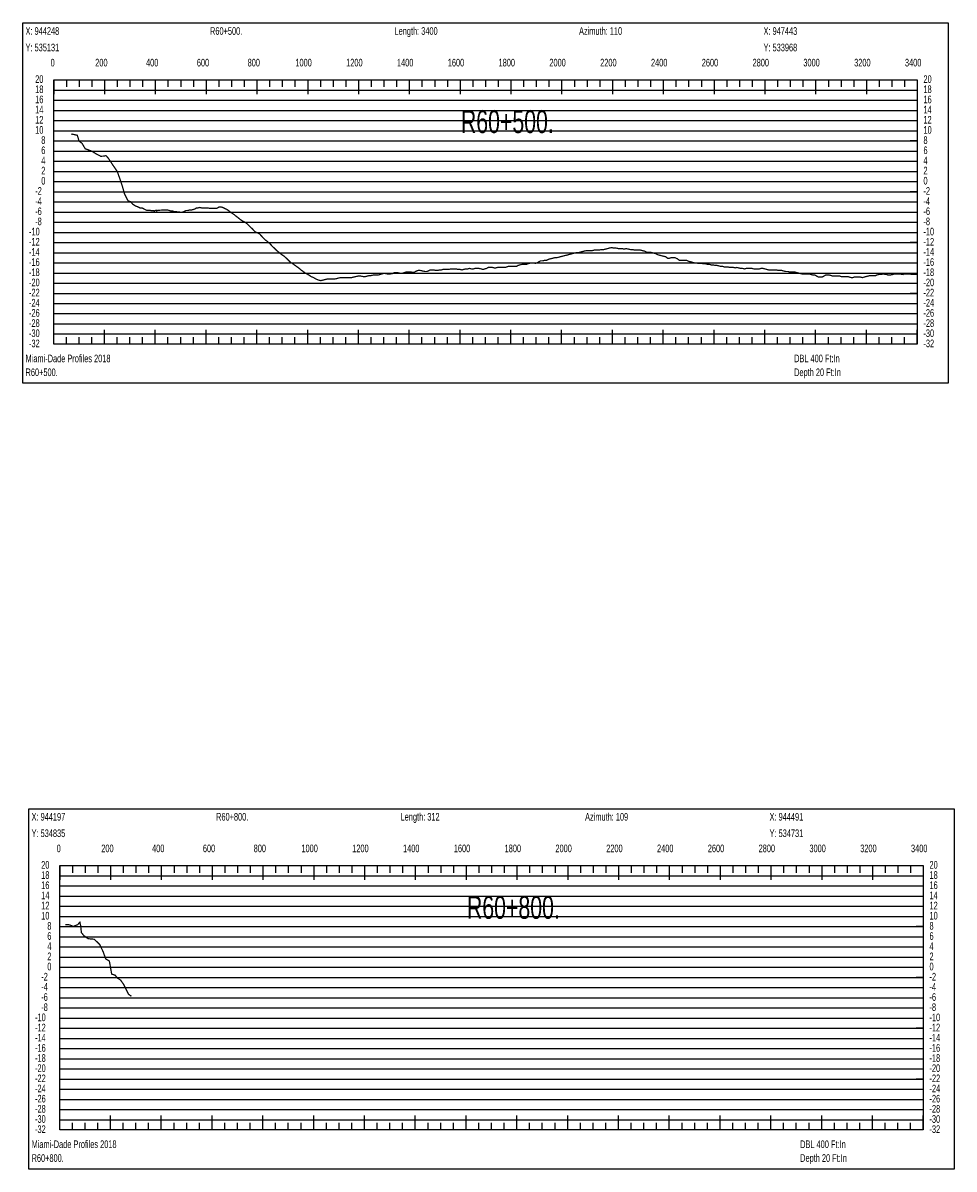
# Model space of a CAD drawing. Header units: inches. Extents: x 471865 to 538526, y 1054316 to 1102451.
# Tile 41 of 131: x 502728 to 506394, y 1067552 to 1072062. Entities that reach past the tile are written whole.
import ezdxf

# ---------------------------------------------------------------- set-up
doc = ezdxf.new("R2010")
doc.units = ezdxf.units.IN
doc.header["$MEASUREMENT"] = 0
for name, color, linetype in [('LABELS', 7, 'Continuous'), ('X_Gr1', 7, 'Continuous'), ('XSECTION', 7, 'Continuous')]:
    doc.layers.add(name, color=color, linetype=linetype)
doc.styles.get("Standard").update_dxf_attribs({"font": 'arial.ttf'})

msp = doc.modelspace()

# ---------------------------------------------------------------- linework, layer by layer
at = {"layer": 'X_Gr1', "color": 6, "linetype": 'Continuous', "lineweight": 18, "true_color": 0xff00ff, "transparency": 33554687, "const_width": 5}
for points in [[(502918.4, 1071625.4), (502918.4, 1071625.4), (502918.5, 1071625.3), (502942.4, 1071620), (502949.1, 1071598.1), (502949.1, 1071597), (502960.9, 1071588.5), (502973.7, 1071566.6), (502989.6, 1071561.1), (503000.8, 1071556.6), (503015.2, 1071547.5), (503034.5, 1071537.5), (503043.5, 1071537.7), (503055.7, 1071539.6), (503064.8, 1071529.3), (503081.2, 1071504.5), (503090.1, 1071491.5), (503100.1, 1071476.9), (503106.6, 1071458.2), (503118.9, 1071422.7), (503127.8, 1071390.7), (503135.2, 1071375.4), (503142.3, 1071362), (503152.9, 1071358.4), (503160.6, 1071348.8), (503172.4, 1071341.2), (503180.9, 1071338.3), (503189.1, 1071334), (503197.5, 1071333.9), (503205.4, 1071329.8), (503215.2, 1071324.6), (503225, 1071325.1), (503233.6, 1071323.5), (503239.9, 1071323.3), (503243.8, 1071323.7), (503245.6, 1071321.5), (503249, 1071324), (503254.1, 1071324.3), (503255.2, 1071322.2), (503259.3, 1071324.6), (503264.5, 1071324.9), (503269.7, 1071325.2), (503274.9, 1071325.5), (503280.1, 1071325.7), (503284.9, 1071326), (503290.8, 1071326), (503297.6, 1071326), (503304.5, 1071324), (503311.3, 1071322), (503317.4, 1071322), (503323.4, 1071320), (503330.1, 1071320), (503337.4, 1071318), (503344.8, 1071318), (503351.6, 1071316), (503357.5, 1071318), (503363.4, 1071320), (503369.8, 1071324), (503377, 1071324), (503384.9, 1071326), (503392.5, 1071326), (503399.5, 1071328), (503405.4, 1071330), (503411.2, 1071334), (503417.6, 1071334), (503424.7, 1071336), (503432.2, 1071334), (503437.3, 1071334), (503443.6, 1071334), (503449.8, 1071334), (503456.6, 1071334), (503464.8, 1071332), (503473.3, 1071332), (503481.5, 1071332), (503488.8, 1071332), (503494.9, 1071334), (503500.9, 1071338), (503507.4, 1071338), (503514.7, 1071336), (503522.9, 1071332), (503531.4, 1071328), (503540, 1071322), (503547.4, 1071316), (503553.6, 1071312), (503559.7, 1071308), (503566.7, 1071302), (503575.2, 1071296), (503584.5, 1071288), (503594, 1071282), (503602.9, 1071278), (503610.5, 1071272), (503614, 1071268.7), (503620.4, 1071262.5), (503626.8, 1071256.2), (503633.2, 1071250), (503642.5, 1071240), (503651.4, 1071236), (503659.7, 1071232), (503667.2, 1071224), (503674.6, 1071216), (503682.6, 1071208), (503691.1, 1071202), (503700.3, 1071194), (503709.3, 1071184), (503717.8, 1071176), (503725.7, 1071168), (503732.8, 1071162), (503740, 1071156), (503747.9, 1071150), (503756.7, 1071144), (503765.7, 1071136), (503774, 1071128), (503781.6, 1071120), (503788.9, 1071116), (503796.8, 1071110), (503805.4, 1071104), (503814, 1071098), (503823, 1071090), (503831.7, 1071084), (503839.7, 1071078), (503846.9, 1071074), (503854.2, 1071070), (503862.9, 1071064), (503872.7, 1071060), (503882.7, 1071054), (503892.4, 1071050), (503901.1, 1071048), (503909.1, 1071050), (503917, 1071052), (503925.5, 1071054), (503934.9, 1071054), (503944.8, 1071054), (503954.5, 1071054), (503963.1, 1071056), (503970.8, 1071058), (503978.6, 1071060), (503987.1, 1071060), (503996.2, 1071060), (504005.2, 1071060), (504014, 1071060), (504022.5, 1071060), (504030.6, 1071062), (504039.1, 1071064), (504048.1, 1071066), (504057.9, 1071066), (504067.8, 1071064), (504076.7, 1071064), (504084.6, 1071066), (504091.9, 1071068), (504099.7, 1071068), (504108.3, 1071070), (504117.6, 1071070), (504126.6, 1071070), (504134, 1071072), (504140.4, 1071074), (504147.4, 1071076), (504155.7, 1071076), (504164.6, 1071074), (504172.5, 1071074), (504184.4, 1071076), (504191.3, 1071080), (504200.2, 1071080), (504209.7, 1071078), (504218.2, 1071076), (504225.1, 1071078), (504231.1, 1071080), (504238.3, 1071082), (504246.9, 1071082), (504255.9, 1071082), (504264.1, 1071080), (504271.1, 1071082), (504277.8, 1071086), (504284.8, 1071088), (504292.8, 1071088), (504301.8, 1071086), (504310.6, 1071084), (504318.1, 1071084), (504324.5, 1071086), (504331, 1071090), (504338, 1071090), (504345.7, 1071090), (504353.9, 1071088), (504361.5, 1071088), (504368.3, 1071090), (504375, 1071090), (504382, 1071092), (504389.8, 1071092), (504397.6, 1071092), (504405, 1071092), (504412.3, 1071094), (504419.2, 1071094), (504426.3, 1071094), (504434, 1071094), (504442.2, 1071092), (504450.1, 1071092), (504456.9, 1071090), (504463.4, 1071092), (504470.5, 1071094), (504478.7, 1071094), (504487, 1071096), (504494.5, 1071094), (504501.3, 1071094), (504507.9, 1071096), (504515.4, 1071096), (504524.1, 1071096), (504532.7, 1071094), (504540.2, 1071092), (504546.6, 1071094), (504553.3, 1071096), (504560.8, 1071100), (504568.8, 1071100), (504576.8, 1071100), (504583.8, 1071098), (504590.1, 1071098), (504596.7, 1071100), (504604.1, 1071100), (504612.1, 1071100), (504620, 1071100), (504627, 1071100), (504633.2, 1071102), (504639.9, 1071104), (504648.3, 1071104), (504657.2, 1071104), (504665, 1071104), (504671.6, 1071104), (504678.1, 1071108), (504685.5, 1071110), (504693.4, 1071112), (504701.3, 1071112), (504711.6, 1071112), (504714.8, 1071114), (504721.5, 1071116), (504729.3, 1071118), (504737.6, 1071118), (504745.6, 1071116), (504752.7, 1071118), (504759.4, 1071122), (504766.9, 1071126), (504775, 1071126), (504782.9, 1071128), (504790.2, 1071128), (504797.6, 1071132), (504805.4, 1071134), (504813.4, 1071136), (504821.4, 1071138), (504829.2, 1071138), (504837.1, 1071140), (504844.7, 1071142), (504852, 1071144), (504859.8, 1071146), (504867.9, 1071148), (504875.9, 1071150), (504883.2, 1071152), (504890.4, 1071154), (504898.3, 1071156), (504906.5, 1071158), (504914.7, 1071158), (504922.3, 1071160), (504930, 1071162), (504938, 1071164), (504946.5, 1071166), (504954.8, 1071166), (504962.5, 1071166), (504969.8, 1071166), (504977.5, 1071168), (504986, 1071168), (504995.4, 1071168), (505005, 1071170), (505014.1, 1071170), (505022.2, 1071172), (505029.6, 1071174), (505037.1, 1071176), (505045.5, 1071178), (505054.5, 1071176), (505063.9, 1071176), (505072.7, 1071174), (505080.7, 1071174), (505087.9, 1071174), (505095.3, 1071172), (505103.5, 1071174), (505112.5, 1071172), (505121.4, 1071170), (505129.6, 1071170), (505136.9, 1071168), (505144.2, 1071168), (505151.8, 1071168), (505159.9, 1071168), (505168.2, 1071166), (505176.3, 1071164), (505183.8, 1071160), (505190.4, 1071160), (505197.2, 1071160), (505204.8, 1071158), (505212.9, 1071156), (505220.6, 1071154), (505227.6, 1071150), (505234.5, 1071148), (505242.1, 1071146), (505250.3, 1071144), (505258.9, 1071142), (505266.7, 1071136), (505273.4, 1071136), (505279.7, 1071138), (505287.1, 1071138), (505295.9, 1071138), (505304.7, 1071134), (505312.5, 1071128), (505319.4, 1071128), (505326.4, 1071128), (505333.7, 1071128), (505341.3, 1071128), (505349.1, 1071124), (505356.9, 1071122), (505364.6, 1071120), (505372.2, 1071118), (505379.5, 1071118), (505386.6, 1071116), (505393.7, 1071116), (505401.1, 1071116), (505408.7, 1071114), (505416.3, 1071114), (505423.7, 1071112), (505430.8, 1071112), (505438.1, 1071110), (505445.5, 1071110), (505452.8, 1071108), (505460.3, 1071108), (505467.9, 1071106), (505475.5, 1071104), (505482.8, 1071104), (505489.8, 1071102), (505496.5, 1071102), (505503.4, 1071102), (505511, 1071100), (505518.7, 1071100), (505526, 1071100), (505532.6, 1071098), (505539.1, 1071100), (505546.3, 1071098), (505554.1, 1071096), (505561.7, 1071096), (505568.9, 1071094), (505576, 1071096), (505583, 1071096), (505590.4, 1071096), (505598.5, 1071096), (505606.4, 1071094), (505613.6, 1071094), (505620.5, 1071094), (505627.1, 1071094), (505634.2, 1071096), (505642, 1071096), (505649.9, 1071094), (505657.2, 1071092), (505664.2, 1071090), (505671.7, 1071090), (505679.7, 1071090), (505687.2, 1071090), (505694.3, 1071090), (505704.8, 1071088), (505708.4, 1071088), (505715.9, 1071088), (505723.5, 1071086), (505730.8, 1071084), (505741.4, 1071084), (505745.2, 1071082), (505752.8, 1071082), (505760.1, 1071082), (505766.8, 1071082), (505773.7, 1071080), (505781.2, 1071078), (505789.2, 1071076), (505796.5, 1071074), (505803.3, 1071074), (505810.3, 1071074), (505817.6, 1071074), (505824.9, 1071074), (505831.9, 1071072), (505839, 1071070), (505846.2, 1071070), (505853.2, 1071066), (505860.2, 1071062), (505867.5, 1071062), (505875, 1071062), (505882.2, 1071066), (505889, 1071070), (505895.7, 1071070), (505902.7, 1071070), (505910.2, 1071068), (505917.4, 1071066), (505923.9, 1071066), (505930.4, 1071066), (505936.9, 1071066), (505943.8, 1071066), (505950.4, 1071064), (505956.5, 1071064), (505962.3, 1071064), (505968.4, 1071064), (505975.3, 1071064), (505982.3, 1071062), (505988.9, 1071060), (505995.2, 1071060), (506001.6, 1071062), (506025, 1071062), (506033.1, 1071060), (506040.6, 1071062), (506048.1, 1071064), (506056, 1071066), (506064.6, 1071068), (506073.8, 1071068), (506086.4, 1071068), (506090.1, 1071070), (506097.3, 1071072), (506105.5, 1071072), (506115.1, 1071074), (506129.4, 1071072), (506133.8, 1071070), (506141.6, 1071070), (506153.1, 1071072), (506157.1, 1071074), (506169, 1071074), (506173.2, 1071074), (506181.5, 1071074), (506193.4, 1071072), (506197.2, 1071074), (506208.5, 1071074), (506212.5, 1071074), (506220.5, 1071074), (506228.1, 1071072), (506235.3, 1071072), (506245.5, 1071072), (506249.1, 1071072)], [(502895.4, 1068513.8), (502895.4, 1068513.8), (502911.3, 1068513.2), (502926.8, 1068507), (502944.1, 1068513.9), (502952.6, 1068523.8), (502955.3, 1068511), (502958.6, 1068482.6), (502968.7, 1068470.1), (502985.2, 1068458.6), (503009.4, 1068456.4), (503030.7, 1068435.5), (503045, 1068405.4), (503054, 1068379.5), (503068.7, 1068370.6), (503077.7, 1068319.4), (503090.8, 1068315.4), (503101, 1068303.4), (503113.1, 1068295.5), (503124.7, 1068278.7), (503133.6, 1068260.9), (503143.7, 1068240.7), (503151.1, 1068234.9), (503155.6, 1068232.5)]]:
    msp.add_lwpolyline(points, dxfattribs=at)
at = {"layer": 'XSECTION', "color": 18, "linetype": 'Continuous', "true_color": 0x000000}
for points in [[(502728.2, 1072062), (506370.6, 1072062), (506370.6, 1070644), (502728.2, 1070644), (502728.2, 1072062)], [(502849.4, 1071838), (506249.4, 1071838), (506249.4, 1070798), (502849.4, 1070798), (502849.4, 1071838)], [(502849.4, 1071838), (502849.4, 1071781.6)], [(502849.4, 1071838), (502849.4, 1071781.6)], [(502849.4, 1071838), (502849.4, 1071810)], [(502849.4, 1071838), (502849.4, 1071810)], [(502899.4, 1071838), (502899.4, 1071810)], [(502949.4, 1071838), (502949.4, 1071810)], [(502999.4, 1071838), (502999.4, 1071810)], [(503049.4, 1071838), (503049.4, 1071781.6)], [(503049.4, 1071838), (503049.4, 1071810)], [(503099.4, 1071838), (503099.4, 1071810)], [(503149.4, 1071838), (503149.4, 1071810)], [(503199.4, 1071838), (503199.4, 1071810)], [(503249.4, 1071838), (503249.4, 1071781.6)], [(503249.4, 1071838), (503249.4, 1071810)], [(503299.4, 1071838), (503299.4, 1071810)], [(503349.4, 1071838), (503349.4, 1071810)], [(503399.4, 1071838), (503399.4, 1071810)], [(503449.4, 1071838), (503449.4, 1071781.6)], [(503449.4, 1071838), (503449.4, 1071810)], [(503499.4, 1071838), (503499.4, 1071810)], [(503549.4, 1071838), (503549.4, 1071810)], [(503599.4, 1071838), (503599.4, 1071810)], [(503649.4, 1071838), (503649.4, 1071781.6)], [(503649.4, 1071838), (503649.4, 1071810)], [(503699.4, 1071838), (503699.4, 1071810)], [(503749.4, 1071838), (503749.4, 1071810)], [(503799.4, 1071838), (503799.4, 1071810)], [(503849.4, 1071838), (503849.4, 1071781.6)], [(503849.4, 1071838), (503849.4, 1071810)], [(503899.4, 1071838), (503899.4, 1071810)], [(503949.4, 1071838), (503949.4, 1071810)], [(503999.4, 1071838), (503999.4, 1071810)], [(504049.4, 1071838), (504049.4, 1071781.6)], [(504049.4, 1071838), (504049.4, 1071810)], [(504099.4, 1071838), (504099.4, 1071810)], [(504149.4, 1071838), (504149.4, 1071810)], [(504199.4, 1071838), (504199.4, 1071810)], [(504249.4, 1071838), (504249.4, 1071781.6)], [(504249.4, 1071838), (504249.4, 1071810)], [(504299.4, 1071838), (504299.4, 1071810)], [(504349.4, 1071838), (504349.4, 1071810)], [(504399.4, 1071838), (504399.4, 1071810)], [(504449.4, 1071838), (504449.4, 1071781.6)], [(504449.4, 1071838), (504449.4, 1071810)], [(504499.4, 1071838), (504499.4, 1071810)], [(504549.4, 1071838), (504549.4, 1071810)], [(504599.4, 1071838), (504599.4, 1071810)], [(504649.4, 1071838), (504649.4, 1071781.6)], [(504649.4, 1071838), (504649.4, 1071810)], [(504699.4, 1071838), (504699.4, 1071810)], [(504749.4, 1071838), (504749.4, 1071810)], [(504799.4, 1071838), (504799.4, 1071810)], [(504849.4, 1071838), (504849.4, 1071781.6)], [(504849.4, 1071838), (504849.4, 1071810)], [(504899.4, 1071838), (504899.4, 1071810)], [(504949.4, 1071838), (504949.4, 1071810)], [(504999.4, 1071838), (504999.4, 1071810)], [(505049.4, 1071838), (505049.4, 1071781.6)], [(505049.4, 1071838), (505049.4, 1071810)], [(505099.4, 1071838), (505099.4, 1071810)], [(505149.4, 1071838), (505149.4, 1071810)], [(505199.4, 1071838), (505199.4, 1071810)], [(505249.4, 1071838), (505249.4, 1071781.6)], [(505249.4, 1071838), (505249.4, 1071810)], [(505299.4, 1071838), (505299.4, 1071810)], [(505349.4, 1071838), (505349.4, 1071810)], [(505399.4, 1071838), (505399.4, 1071810)], [(505449.4, 1071838), (505449.4, 1071781.6)], [(505449.4, 1071838), (505449.4, 1071810)], [(505499.4, 1071838), (505499.4, 1071810)], [(505549.4, 1071838), (505549.4, 1071810)], [(505599.4, 1071838), (505599.4, 1071810)], [(505649.4, 1071838), (505649.4, 1071781.6)], [(505649.4, 1071838), (505649.4, 1071810)], [(505699.4, 1071838), (505699.4, 1071810)], [(505749.4, 1071838), (505749.4, 1071810)], [(505799.4, 1071838), (505799.4, 1071810)], [(505849.4, 1071838), (505849.4, 1071781.6)], [(505849.4, 1071838), (505849.4, 1071810)], [(505899.4, 1071838), (505899.4, 1071810)], [(505949.4, 1071838), (505949.4, 1071810)], [(505999.4, 1071838), (505999.4, 1071810)], [(506049.4, 1071838), (506049.4, 1071781.6)], [(506049.4, 1071838), (506049.4, 1071810)], [(506099.4, 1071838), (506099.4, 1071810)], [(506149.4, 1071838), (506149.4, 1071810)], [(506199.4, 1071838), (506199.4, 1071810)], [(506249.4, 1071838), (506249.4, 1071781.6)], [(506249.4, 1071838), (506249.4, 1071810)], [(502849.4, 1071598), (502877.4, 1071598)], [(506249.4, 1071598), (506221.4, 1071598)], [(502849.4, 1071398), (502877.4, 1071398)], [(506249.4, 1071398), (506221.4, 1071398)], [(502849.4, 1071198), (502877.4, 1071198)], [(506249.4, 1071198), (506221.4, 1071198)], [(502849.4, 1070998), (502877.4, 1070998)], [(506249.4, 1070998), (506221.4, 1070998)], [(502849.4, 1070798), (502849.4, 1070854.4)], [(502849.4, 1070798), (502849.4, 1070854.4)], [(503049.4, 1070798), (503049.4, 1070854.4)], [(503249.4, 1070798), (503249.4, 1070854.4)], [(503449.4, 1070798), (503449.4, 1070854.4)], [(503649.4, 1070798), (503649.4, 1070854.4)], [(503849.4, 1070798), (503849.4, 1070854.4)], [(504049.4, 1070798), (504049.4, 1070854.4)], [(504249.4, 1070798), (504249.4, 1070854.4)], [(504449.4, 1070798), (504449.4, 1070854.4)], [(504649.4, 1070798), (504649.4, 1070854.4)], [(504849.4, 1070798), (504849.4, 1070854.4)], [(505049.4, 1070798), (505049.4, 1070854.4)], [(505249.4, 1070798), (505249.4, 1070854.4)], [(505449.4, 1070798), (505449.4, 1070854.4)], [(505649.4, 1070798), (505649.4, 1070854.4)], [(505849.4, 1070798), (505849.4, 1070854.4)], [(506049.4, 1070798), (506049.4, 1070854.4)], [(506249.4, 1070798), (506249.4, 1070854.4)], [(502849.4, 1070798), (502849.4, 1070826)], [(502849.4, 1070798), (502849.4, 1070826)], [(502899.4, 1070798), (502899.4, 1070826)], [(502949.4, 1070798), (502949.4, 1070826)], [(502999.4, 1070798), (502999.4, 1070826)], [(503049.4, 1070798), (503049.4, 1070826)], [(503099.4, 1070798), (503099.4, 1070826)], [(503149.4, 1070798), (503149.4, 1070826)], [(503199.4, 1070798), (503199.4, 1070826)], [(503249.4, 1070798), (503249.4, 1070826)], [(503299.4, 1070798), (503299.4, 1070826)], [(503349.4, 1070798), (503349.4, 1070826)], [(503399.4, 1070798), (503399.4, 1070826)], [(503449.4, 1070798), (503449.4, 1070826)], [(503499.4, 1070798), (503499.4, 1070826)], [(503549.4, 1070798), (503549.4, 1070826)], [(503599.4, 1070798), (503599.4, 1070826)], [(503649.4, 1070798), (503649.4, 1070826)], [(503699.4, 1070798), (503699.4, 1070826)], [(503749.4, 1070798), (503749.4, 1070826)], [(503799.4, 1070798), (503799.4, 1070826)], [(503849.4, 1070798), (503849.4, 1070826)], [(503899.4, 1070798), (503899.4, 1070826)], [(503949.4, 1070798), (503949.4, 1070826)], [(503999.4, 1070798), (503999.4, 1070826)], [(504049.4, 1070798), (504049.4, 1070826)], [(504099.4, 1070798), (504099.4, 1070826)], [(504149.4, 1070798), (504149.4, 1070826)], [(504199.4, 1070798), (504199.4, 1070826)], [(504249.4, 1070798), (504249.4, 1070826)], [(504299.4, 1070798), (504299.4, 1070826)], [(504349.4, 1070798), (504349.4, 1070826)], [(504399.4, 1070798), (504399.4, 1070826)], [(504449.4, 1070798), (504449.4, 1070826)], [(504499.4, 1070798), (504499.4, 1070826)], [(504549.4, 1070798), (504549.4, 1070826)], [(504599.4, 1070798), (504599.4, 1070826)], [(504649.4, 1070798), (504649.4, 1070826)], [(504699.4, 1070798), (504699.4, 1070826)], [(504749.4, 1070798), (504749.4, 1070826)], [(504799.4, 1070798), (504799.4, 1070826)], [(504849.4, 1070798), (504849.4, 1070826)], [(504899.4, 1070798), (504899.4, 1070826)], [(504949.4, 1070798), (504949.4, 1070826)], [(504999.4, 1070798), (504999.4, 1070826)], [(505049.4, 1070798), (505049.4, 1070826)], [(505099.4, 1070798), (505099.4, 1070826)], [(505149.4, 1070798), (505149.4, 1070826)], [(505199.4, 1070798), (505199.4, 1070826)], [(505249.4, 1070798), (505249.4, 1070826)], [(505299.4, 1070798), (505299.4, 1070826)], [(505349.4, 1070798), (505349.4, 1070826)], [(505399.4, 1070798), (505399.4, 1070826)], [(505449.4, 1070798), (505449.4, 1070826)], [(505499.4, 1070798), (505499.4, 1070826)], [(505549.4, 1070798), (505549.4, 1070826)], [(505599.4, 1070798), (505599.4, 1070826)], [(505649.4, 1070798), (505649.4, 1070826)], [(505699.4, 1070798), (505699.4, 1070826)], [(505749.4, 1070798), (505749.4, 1070826)], [(505799.4, 1070798), (505799.4, 1070826)], [(505849.4, 1070798), (505849.4, 1070826)], [(505899.4, 1070798), (505899.4, 1070826)], [(505949.4, 1070798), (505949.4, 1070826)], [(505999.4, 1070798), (505999.4, 1070826)], [(506049.4, 1070798), (506049.4, 1070826)], [(506099.4, 1070798), (506099.4, 1070826)], [(506149.4, 1070798), (506149.4, 1070826)], [(506199.4, 1070798), (506199.4, 1070826)], [(506249.4, 1070798), (506249.4, 1070826)], [(502752, 1068970.1), (506394.4, 1068970.1), (506394.4, 1067552.1), (502752, 1067552.1), (502752, 1068970.1)], [(502873.2, 1068746.1), (506273.2, 1068746.1), (506273.2, 1067706.1), (502873.2, 1067706.1), (502873.2, 1068746.1)], [(502873.2, 1068746.1), (502873.2, 1068689.7)], [(502873.2, 1068746.1), (502873.2, 1068689.7)], [(502873.2, 1068746.1), (502873.2, 1068718.1)], [(502873.2, 1068746.1), (502873.2, 1068718.1)], [(502923.2, 1068746.1), (502923.2, 1068718.1)], [(502973.2, 1068746.1), (502973.2, 1068718.1)], [(503023.2, 1068746.1), (503023.2, 1068718.1)], [(503073.2, 1068746.1), (503073.2, 1068689.7)], [(503073.2, 1068746.1), (503073.2, 1068718.1)], [(503123.2, 1068746.1), (503123.2, 1068718.1)], [(503173.2, 1068746.1), (503173.2, 1068718.1)], [(503223.2, 1068746.1), (503223.2, 1068718.1)], [(503273.2, 1068746.1), (503273.2, 1068689.7)], [(503273.2, 1068746.1), (503273.2, 1068718.1)], [(503323.2, 1068746.1), (503323.2, 1068718.1)], [(503373.2, 1068746.1), (503373.2, 1068718.1)], [(503423.2, 1068746.1), (503423.2, 1068718.1)], [(503473.2, 1068746.1), (503473.2, 1068689.7)], [(503473.2, 1068746.1), (503473.2, 1068718.1)], [(503523.2, 1068746.1), (503523.2, 1068718.1)], [(503573.2, 1068746.1), (503573.2, 1068718.1)], [(503623.2, 1068746.1), (503623.2, 1068718.1)], [(503673.2, 1068746.1), (503673.2, 1068689.7)], [(503673.2, 1068746.1), (503673.2, 1068718.1)], [(503723.2, 1068746.1), (503723.2, 1068718.1)], [(503773.2, 1068746.1), (503773.2, 1068718.1)], [(503823.2, 1068746.1), (503823.2, 1068718.1)], [(503873.2, 1068746.1), (503873.2, 1068689.7)], [(503873.2, 1068746.1), (503873.2, 1068718.1)], [(503923.2, 1068746.1), (503923.2, 1068718.1)], [(503973.2, 1068746.1), (503973.2, 1068718.1)], [(504023.2, 1068746.1), (504023.2, 1068718.1)], [(504073.2, 1068746.1), (504073.2, 1068689.7)], [(504073.2, 1068746.1), (504073.2, 1068718.1)], [(504123.2, 1068746.1), (504123.2, 1068718.1)], [(504173.2, 1068746.1), (504173.2, 1068718.1)], [(504223.2, 1068746.1), (504223.2, 1068718.1)], [(504273.2, 1068746.1), (504273.2, 1068689.7)], [(504273.2, 1068746.1), (504273.2, 1068718.1)], [(504323.2, 1068746.1), (504323.2, 1068718.1)], [(504373.2, 1068746.1), (504373.2, 1068718.1)], [(504423.2, 1068746.1), (504423.2, 1068718.1)], [(504473.2, 1068746.1), (504473.2, 1068689.7)], [(504473.2, 1068746.1), (504473.2, 1068718.1)], [(504523.2, 1068746.1), (504523.2, 1068718.1)], [(504573.2, 1068746.1), (504573.2, 1068718.1)], [(504623.2, 1068746.1), (504623.2, 1068718.1)], [(504673.2, 1068746.1), (504673.2, 1068689.7)], [(504673.2, 1068746.1), (504673.2, 1068718.1)], [(504723.2, 1068746.1), (504723.2, 1068718.1)], [(504773.2, 1068746.1), (504773.2, 1068718.1)], [(504823.2, 1068746.1), (504823.2, 1068718.1)], [(504873.2, 1068746.1), (504873.2, 1068689.7)], [(504873.2, 1068746.1), (504873.2, 1068718.1)], [(504923.2, 1068746.1), (504923.2, 1068718.1)], [(504973.2, 1068746.1), (504973.2, 1068718.1)], [(505023.2, 1068746.1), (505023.2, 1068718.1)], [(505073.2, 1068746.1), (505073.2, 1068689.7)], [(505073.2, 1068746.1), (505073.2, 1068718.1)], [(505123.2, 1068746.1), (505123.2, 1068718.1)], [(505173.2, 1068746.1), (505173.2, 1068718.1)], [(505223.2, 1068746.1), (505223.2, 1068718.1)], [(505273.2, 1068746.1), (505273.2, 1068689.7)], [(505273.2, 1068746.1), (505273.2, 1068718.1)], [(505323.2, 1068746.1), (505323.2, 1068718.1)], [(505373.2, 1068746.1), (505373.2, 1068718.1)], [(505423.2, 1068746.1), (505423.2, 1068718.1)], [(505473.2, 1068746.1), (505473.2, 1068689.7)], [(505473.2, 1068746.1), (505473.2, 1068718.1)], [(505523.2, 1068746.1), (505523.2, 1068718.1)], [(505573.2, 1068746.1), (505573.2, 1068718.1)], [(505623.2, 1068746.1), (505623.2, 1068718.1)], [(505673.2, 1068746.1), (505673.2, 1068689.7)], [(505673.2, 1068746.1), (505673.2, 1068718.1)], [(505723.2, 1068746.1), (505723.2, 1068718.1)], [(505773.2, 1068746.1), (505773.2, 1068718.1)], [(505823.2, 1068746.1), (505823.2, 1068718.1)], [(505873.2, 1068746.1), (505873.2, 1068689.7)], [(505873.2, 1068746.1), (505873.2, 1068718.1)], [(505923.2, 1068746.1), (505923.2, 1068718.1)], [(505973.2, 1068746.1), (505973.2, 1068718.1)], [(506023.2, 1068746.1), (506023.2, 1068718.1)], [(506073.2, 1068746.1), (506073.2, 1068689.7)], [(506073.2, 1068746.1), (506073.2, 1068718.1)], [(506123.2, 1068746.1), (506123.2, 1068718.1)], [(506173.2, 1068746.1), (506173.2, 1068718.1)], [(506223.2, 1068746.1), (506223.2, 1068718.1)], [(506273.2, 1068746.1), (506273.2, 1068689.7)], [(506273.2, 1068746.1), (506273.2, 1068718.1)], [(502873.2, 1068506.1), (502901.2, 1068506.1)], [(506273.2, 1068506.1), (506245.2, 1068506.1)], [(502873.2, 1068306.1), (502901.2, 1068306.1)], [(506273.2, 1068306.1), (506245.2, 1068306.1)], [(502873.2, 1068106.1), (502901.2, 1068106.1)], [(506273.2, 1068106.1), (506245.2, 1068106.1)], [(502873.2, 1067906.1), (502901.2, 1067906.1)], [(506273.2, 1067906.1), (506245.2, 1067906.1)], [(502873.2, 1067706.1), (502873.2, 1067762.5)], [(502873.2, 1067706.1), (502873.2, 1067762.5)], [(502873.2, 1067706.1), (502873.2, 1067734.1)], [(502873.2, 1067706.1), (502873.2, 1067734.1)], [(502923.2, 1067706.1), (502923.2, 1067734.1)], [(502973.2, 1067706.1), (502973.2, 1067734.1)], [(503023.2, 1067706.1), (503023.2, 1067734.1)], [(503073.2, 1067706.1), (503073.2, 1067762.5)], [(503073.2, 1067706.1), (503073.2, 1067734.1)], [(503123.2, 1067706.1), (503123.2, 1067734.1)], [(503173.2, 1067706.1), (503173.2, 1067734.1)], [(503223.2, 1067706.1), (503223.2, 1067734.1)], [(503273.2, 1067706.1), (503273.2, 1067762.5)], [(503273.2, 1067706.1), (503273.2, 1067734.1)], [(503323.2, 1067706.1), (503323.2, 1067734.1)], [(503373.2, 1067706.1), (503373.2, 1067734.1)], [(503423.2, 1067706.1), (503423.2, 1067734.1)], [(503473.2, 1067706.1), (503473.2, 1067762.5)], [(503473.2, 1067706.1), (503473.2, 1067734.1)], [(503523.2, 1067706.1), (503523.2, 1067734.1)], [(503573.2, 1067706.1), (503573.2, 1067734.1)], [(503623.2, 1067706.1), (503623.2, 1067734.1)], [(503673.2, 1067706.1), (503673.2, 1067762.5)], [(503673.2, 1067706.1), (503673.2, 1067734.1)], [(503723.2, 1067706.1), (503723.2, 1067734.1)], [(503773.2, 1067706.1), (503773.2, 1067734.1)], [(503823.2, 1067706.1), (503823.2, 1067734.1)], [(503873.2, 1067706.1), (503873.2, 1067762.5)], [(503873.2, 1067706.1), (503873.2, 1067734.1)], [(503923.2, 1067706.1), (503923.2, 1067734.1)], [(503973.2, 1067706.1), (503973.2, 1067734.1)], [(504023.2, 1067706.1), (504023.2, 1067734.1)], [(504073.2, 1067706.1), (504073.2, 1067762.5)], [(504073.2, 1067706.1), (504073.2, 1067734.1)], [(504123.2, 1067706.1), (504123.2, 1067734.1)], [(504173.2, 1067706.1), (504173.2, 1067734.1)], [(504223.2, 1067706.1), (504223.2, 1067734.1)], [(504273.2, 1067706.1), (504273.2, 1067762.5)], [(504273.2, 1067706.1), (504273.2, 1067734.1)], [(504323.2, 1067706.1), (504323.2, 1067734.1)], [(504373.2, 1067706.1), (504373.2, 1067734.1)], [(504423.2, 1067706.1), (504423.2, 1067734.1)], [(504473.2, 1067706.1), (504473.2, 1067762.5)], [(504473.2, 1067706.1), (504473.2, 1067734.1)], [(504523.2, 1067706.1), (504523.2, 1067734.1)], [(504573.2, 1067706.1), (504573.2, 1067734.1)], [(504623.2, 1067706.1), (504623.2, 1067734.1)], [(504673.2, 1067706.1), (504673.2, 1067762.5)], [(504673.2, 1067706.1), (504673.2, 1067734.1)], [(504723.2, 1067706.1), (504723.2, 1067734.1)], [(504773.2, 1067706.1), (504773.2, 1067734.1)], [(504823.2, 1067706.1), (504823.2, 1067734.1)], [(504873.2, 1067706.1), (504873.2, 1067762.5)], [(504873.2, 1067706.1), (504873.2, 1067734.1)], [(504923.2, 1067706.1), (504923.2, 1067734.1)], [(504973.2, 1067706.1), (504973.2, 1067734.1)], [(505023.2, 1067706.1), (505023.2, 1067734.1)], [(505073.2, 1067706.1), (505073.2, 1067762.5)], [(505073.2, 1067706.1), (505073.2, 1067734.1)], [(505123.2, 1067706.1), (505123.2, 1067734.1)], [(505173.2, 1067706.1), (505173.2, 1067734.1)], [(505223.2, 1067706.1), (505223.2, 1067734.1)], [(505273.2, 1067706.1), (505273.2, 1067762.5)], [(505273.2, 1067706.1), (505273.2, 1067734.1)], [(505323.2, 1067706.1), (505323.2, 1067734.1)], [(505373.2, 1067706.1), (505373.2, 1067734.1)], [(505423.2, 1067706.1), (505423.2, 1067734.1)], [(505473.2, 1067706.1), (505473.2, 1067762.5)], [(505473.2, 1067706.1), (505473.2, 1067734.1)], [(505523.2, 1067706.1), (505523.2, 1067734.1)], [(505573.2, 1067706.1), (505573.2, 1067734.1)], [(505623.2, 1067706.1), (505623.2, 1067734.1)], [(505673.2, 1067706.1), (505673.2, 1067762.5)], [(505673.2, 1067706.1), (505673.2, 1067734.1)], [(505723.2, 1067706.1), (505723.2, 1067734.1)], [(505773.2, 1067706.1), (505773.2, 1067734.1)], [(505823.2, 1067706.1), (505823.2, 1067734.1)], [(505873.2, 1067706.1), (505873.2, 1067762.5)], [(505873.2, 1067706.1), (505873.2, 1067734.1)], [(505923.2, 1067706.1), (505923.2, 1067734.1)], [(505973.2, 1067706.1), (505973.2, 1067734.1)], [(506023.2, 1067706.1), (506023.2, 1067734.1)], [(506073.2, 1067706.1), (506073.2, 1067762.5)], [(506073.2, 1067706.1), (506073.2, 1067734.1)], [(506123.2, 1067706.1), (506123.2, 1067734.1)], [(506173.2, 1067706.1), (506173.2, 1067734.1)], [(506223.2, 1067706.1), (506223.2, 1067734.1)], [(506273.2, 1067706.1), (506273.2, 1067762.5)], [(506273.2, 1067706.1), (506273.2, 1067734.1)]]:
    msp.add_lwpolyline(points, dxfattribs=at)
at = {"layer": 'XSECTION', "color": 18, "true_color": 0x000000}
for points in [[(502849.4, 1071798), (506249.4, 1071798)], [(502849.4, 1071758), (506249.4, 1071758)], [(502849.4, 1071718), (506249.4, 1071718)], [(502849.4, 1071678), (506249.4, 1071678)], [(502849.4, 1071638), (506249.4, 1071638)], [(502849.4, 1071598), (506249.4, 1071598)], [(502849.4, 1071558), (506249.4, 1071558)], [(502849.4, 1071518), (506249.4, 1071518)], [(502849.4, 1071478), (506249.4, 1071478)], [(502849.4, 1071438), (506249.4, 1071438)], [(502849.4, 1071398), (506249.4, 1071398)], [(502849.4, 1071358), (506249.4, 1071358)], [(502849.4, 1071318), (506249.4, 1071318)], [(502849.4, 1071278), (506249.4, 1071278)], [(502849.4, 1071238), (506249.4, 1071238)], [(502849.4, 1071198), (506249.4, 1071198)], [(502849.4, 1071158), (506249.4, 1071158)], [(502849.4, 1071118), (506249.4, 1071118)], [(502849.4, 1071078), (506249.4, 1071078)], [(502849.4, 1071038), (506249.4, 1071038)], [(502849.4, 1070998), (506249.4, 1070998)], [(502849.4, 1070958), (506249.4, 1070958)], [(502849.4, 1070918), (506249.4, 1070918)], [(502849.4, 1070878), (506249.4, 1070878)], [(502849.4, 1070838), (506249.4, 1070838)], [(502873.2, 1068706.1), (506273.2, 1068706.1)], [(502873.2, 1068666.1), (506273.2, 1068666.1)], [(502873.2, 1068626.1), (506273.2, 1068626.1)], [(502873.2, 1068586.1), (506273.2, 1068586.1)], [(502873.2, 1068546.1), (506273.2, 1068546.1)], [(502873.2, 1068506.1), (506273.2, 1068506.1)], [(502873.2, 1068466.1), (506273.2, 1068466.1)], [(502873.2, 1068426.1), (506273.2, 1068426.1)], [(502873.2, 1068386.1), (506273.2, 1068386.1)], [(502873.2, 1068346.1), (506273.2, 1068346.1)], [(502873.2, 1068306.1), (506273.2, 1068306.1)], [(502873.2, 1068266.1), (506273.2, 1068266.1)], [(502873.2, 1068226.1), (506273.2, 1068226.1)], [(502873.2, 1068186.1), (506273.2, 1068186.1)], [(502873.2, 1068146.1), (506273.2, 1068146.1)], [(502873.2, 1068106.1), (506273.2, 1068106.1)], [(502873.2, 1068066.1), (506273.2, 1068066.1)], [(502873.2, 1068026.1), (506273.2, 1068026.1)], [(502873.2, 1067986.1), (506273.2, 1067986.1)], [(502873.2, 1067946.1), (506273.2, 1067946.1)], [(502873.2, 1067906.1), (506273.2, 1067906.1)], [(502873.2, 1067866.1), (506273.2, 1067866.1)], [(502873.2, 1067826.1), (506273.2, 1067826.1)], [(502873.2, 1067786.1), (506273.2, 1067786.1)], [(502873.2, 1067746.1), (506273.2, 1067746.1)]]:
    msp.add_lwpolyline(points, dxfattribs=at)

# ---------------------------------------------------------------- texts
at = {"layer": 'LABELS', "color": 18, "true_color": 0x000000, "width": 0.666667}
for s, height, p in [('X: 944248', 30, (502738.6, 1072015.2)), ('R60+500.', 30, (503465, 1072015.2)), ('Length: 3400', 30, (504191.4, 1072015.2)), ('Azimuth: 110', 30, (504917.8, 1072015.2)), ('X: 947443', 30, (505644.2, 1072015.2)), ('Y: 535131', 30, (502738.6, 1071950.4)), ('Y: 533968', 30, (505644.2, 1071950.4)), ('0', 30, (502837.4, 1071890.8)), ('0', 30, (502837.4, 1071890.8)), ('200', 30, (503013, 1071890.8)), ('400', 30, (503213, 1071890.8)), ('600', 30, (503413, 1071890.8)), ('800', 30, (503613, 1071890.8)), ('1000', 30, (503801, 1071890.8)), ('1200', 30, (504001, 1071890.8)), ('1400', 30, (504201, 1071890.8)), ('1600', 30, (504401, 1071890.8)), ('1800', 30, (504601, 1071890.8)), ('2000', 30, (504801, 1071890.8)), ('2200', 30, (505001, 1071890.8)), ('2400', 30, (505201, 1071890.8)), ('2600', 30, (505401, 1071890.8)), ('2800', 30, (505601, 1071890.8)), ('3000', 30, (505801, 1071890.8)), ('3200', 30, (506001, 1071890.8)), ('3400', 30, (506201, 1071890.8)), ('20', 30, (502776.6, 1071826)), ('20', 30, (506273.8, 1071826)), ('18', 30, (502776.6, 1071786)), ('18', 30, (506273.8, 1071786)), ('16', 30, (502776.6, 1071746)), ('16', 30, (506273.8, 1071746)), ('14', 30, (502776.6, 1071706)), ('12', 30, (502776.6, 1071666)), ('R60+500.', 90, (504452.6, 1071628.8)), ('14', 30, (506273.8, 1071706)), ('12', 30, (506273.8, 1071666)), ('10', 30, (502776.6, 1071626)), ('10', 30, (506273.8, 1071626)), ('8', 30, (502800.6, 1071586)), ('8', 30, (506273.8, 1071586)), ('6', 30, (502800.6, 1071546)), ('6', 30, (506273.8, 1071546)), ('4', 30, (502800.6, 1071506)), ('4', 30, (506273.8, 1071506)), ('2', 30, (502800.6, 1071466)), ('2', 30, (506273.8, 1071466)), ('0', 30, (502800.6, 1071426)), ('0', 30, (506273.8, 1071426)), ('-2', 30, (502776.6, 1071386)), ('-4', 30, (502776.6, 1071346)), ('-2', 30, (506273.8, 1071386)), ('-4', 30, (506273.8, 1071346)), ('-6', 30, (502776.6, 1071306)), ('-6', 30, (506273.8, 1071306)), ('-8', 30, (502776.6, 1071266)), ('-8', 30, (506273.8, 1071266)), ('-10', 30, (502752.2, 1071226)), ('-10', 30, (506273.8, 1071226)), ('-12', 30, (502752.2, 1071186)), ('-12', 30, (506273.8, 1071186)), ('-14', 30, (502752.2, 1071146)), ('-14', 30, (506273.8, 1071146)), ('-16', 30, (502752.2, 1071106)), ('-16', 30, (506273.8, 1071106)), ('-18', 30, (502752.2, 1071066)), ('-18', 30, (506273.8, 1071066)), ('-20', 30, (502752.2, 1071026)), ('-22', 30, (502752.2, 1070986)), ('-20', 30, (506273.8, 1071026)), ('-22', 30, (506273.8, 1070986)), ('-24', 30, (502752.2, 1070946)), ('-24', 30, (506273.8, 1070946)), ('-26', 30, (502752.2, 1070906)), ('-26', 30, (506273.8, 1070906)), ('-28', 30, (502752.2, 1070866)), ('-28', 30, (506273.8, 1070866)), ('-30', 30, (502752.2, 1070826)), ('-30', 30, (506273.8, 1070826)), ('-32', 30, (502752.2, 1070786)), ('-32', 30, (506273.8, 1070786)), ('Miami-Dade Profiles 2018', 30, (502738.6, 1070726.8)), ('DBL 400 Ft:In', 30, (505764.6, 1070726.8)), ('R60+500.', 30, (502738.6, 1070672.4)), ('Depth 20 Ft:In', 30, (505764.6, 1070672.4)), ('X: 944197', 30, (502762.4, 1068923.3)), ('R60+800.', 30, (503488.8, 1068923.3)), ('Length: 312', 30, (504215.2, 1068923.3)), ('Azimuth: 109', 30, (504941.6, 1068923.3)), ('X: 944491', 30, (505668, 1068923.3)), ('Y: 534835', 30, (502762.4, 1068858.5)), ('Y: 534731', 30, (505668, 1068858.5)), ('0', 30, (502861.2, 1068798.9)), ('0', 30, (502861.2, 1068798.9)), ('200', 30, (503036.8, 1068798.9)), ('400', 30, (503236.8, 1068798.9)), ('600', 30, (503436.8, 1068798.9)), ('800', 30, (503636.8, 1068798.9)), ('1000', 30, (503824.8, 1068798.9)), ('1200', 30, (504024.8, 1068798.9)), ('1400', 30, (504224.8, 1068798.9)), ('1600', 30, (504424.8, 1068798.9)), ('1800', 30, (504624.8, 1068798.9)), ('2000', 30, (504824.8, 1068798.9)), ('2200', 30, (505024.8, 1068798.9)), ('2400', 30, (505224.8, 1068798.9)), ('2600', 30, (505424.8, 1068798.9)), ('2800', 30, (505624.8, 1068798.9)), ('3000', 30, (505824.8, 1068798.9)), ('3200', 30, (506024.8, 1068798.9)), ('3400', 30, (506224.8, 1068798.9)), ('20', 30, (502800.4, 1068734.1)), ('20', 30, (506297.6, 1068734.1)), ('18', 30, (502800.4, 1068694.1)), ('18', 30, (506297.6, 1068694.1)), ('16', 30, (502800.4, 1068654.1)), ('16', 30, (506297.6, 1068654.1)), ('14', 30, (502800.4, 1068614.1)), ('R60+800.', 90, (504476.4, 1068536.9)), ('14', 30, (506297.6, 1068614.1)), ('12', 30, (502800.4, 1068574.1)), ('12', 30, (506297.6, 1068574.1)), ('10', 30, (502800.4, 1068534.1)), ('10', 30, (506297.6, 1068534.1)), ('8', 30, (502824.4, 1068494.1)), ('8', 30, (506297.6, 1068494.1)), ('4', 30, (502824.4, 1068414.1)), ('6', 30, (502824.4, 1068454.1)), ('4', 30, (506297.6, 1068414.1)), ('6', 30, (506297.6, 1068454.1)), ('2', 30, (502824.4, 1068374.1)), ('2', 30, (506297.6, 1068374.1)), ('0', 30, (502824.4, 1068334.1)), ('0', 30, (506297.6, 1068334.1)), ('-2', 30, (502800.4, 1068294.1)), ('-2', 30, (506297.6, 1068294.1)), ('-4', 30, (502800.4, 1068254.1)), ('-4', 30, (506297.6, 1068254.1)), ('-6', 30, (502800.4, 1068214.1)), ('-6', 30, (506297.6, 1068214.1)), ('-8', 30, (502800.4, 1068174.1)), ('-8', 30, (506297.6, 1068174.1)), ('-10', 30, (502776, 1068134.1)), ('-10', 30, (506297.6, 1068134.1)), ('-12', 30, (502776, 1068094.1)), ('-14', 30, (502776, 1068054.1)), ('-12', 30, (506297.6, 1068094.1)), ('-14', 30, (506297.6, 1068054.1)), ('-16', 30, (502776, 1068014.1)), ('-16', 30, (506297.6, 1068014.1)), ('-18', 30, (502776, 1067974.1)), ('-18', 30, (506297.6, 1067974.1)), ('-20', 30, (502776, 1067934.1)), ('-20', 30, (506297.6, 1067934.1)), ('-22', 30, (502776, 1067894.1)), ('-22', 30, (506297.6, 1067894.1)), ('-24', 30, (502776, 1067854.1)), ('-24', 30, (506297.6, 1067854.1)), ('-26', 30, (502776, 1067814.1)), ('-26', 30, (506297.6, 1067814.1)), ('-28', 30, (502776, 1067774.1)), ('-28', 30, (506297.6, 1067774.1)), ('-30', 30, (502776, 1067734.1)), ('-32', 30, (502776, 1067694.1)), ('-30', 30, (506297.6, 1067734.1)), ('-32', 30, (506297.6, 1067694.1)), ('Miami-Dade Profiles 2018', 30, (502762.4, 1067634.9)), ('DBL 400 Ft:In', 30, (505788.4, 1067634.9)), ('R60+800.', 30, (502762.4, 1067580.5)), ('Depth 20 Ft:In', 30, (505788.4, 1067580.5))]:
    msp.add_text(s, height=height, dxfattribs=at).set_placement(p)

doc.saveas('drawing.dxf')
